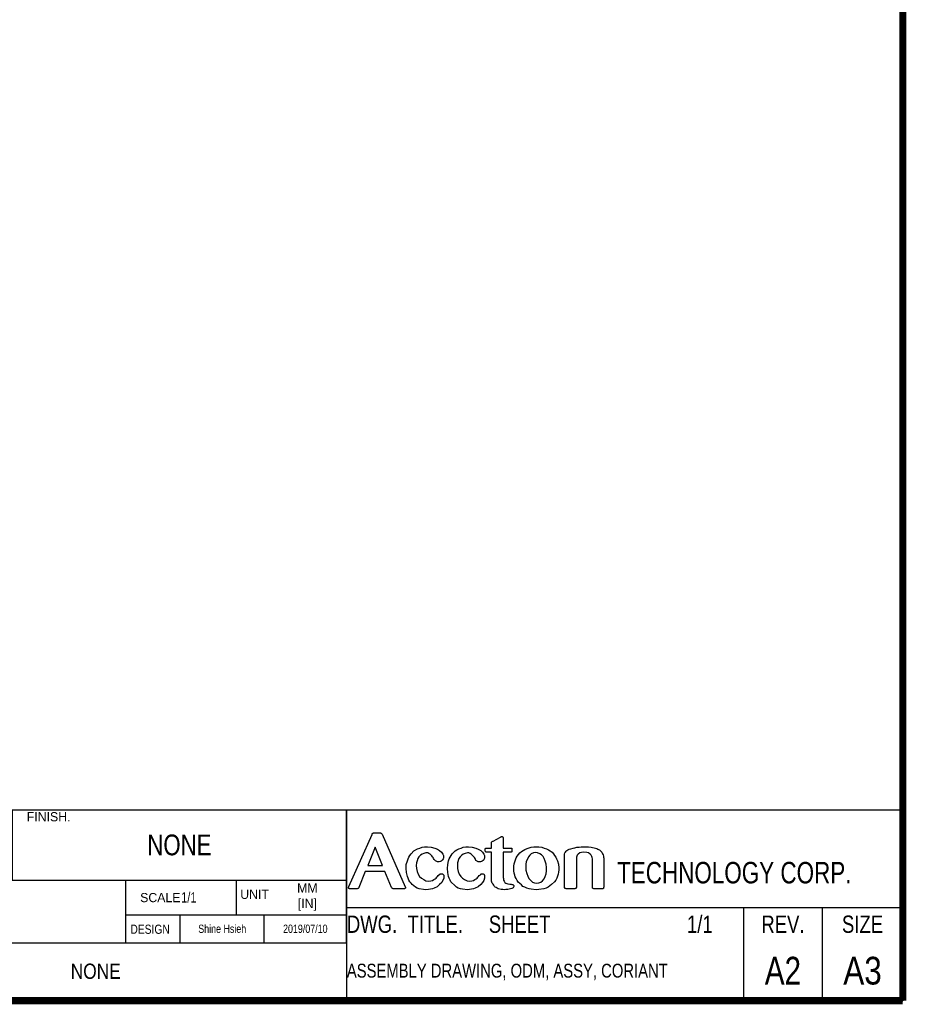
# Paper-space layout '005_EXP_CORICANT_PE_DRAWING_3_1' of a CAD drawing. Header units: millimetres. Extents: x 6 to 413, y 7 to 290.
# Tile 196 of 256: x 285 to 413, y 7 to 149. Entities that reach past the tile are written whole.
import ezdxf
from ezdxf.enums import TextEntityAlignment as Align

# ---------------------------------------------------------------- set-up
doc = ezdxf.new("R2010")
doc.units = ezdxf.units.MM
doc.header["$LTSCALE"] = 23.1
doc.layers.get('0').update_dxf_attribs({"linetype": 'CONTINUOUS'})
doc.layers.add('TABLE_BL0', color=7, linetype='CONTINUOUS')
doc.layers.add('TABLE_BL2', color=7, linetype='CONTINUOUS')
doc.styles.get("Standard").update_dxf_attribs({"font": 'txt', "width": 0.85})
doc.styles.add('TEXTSTYLE_2', font='txt')
doc.styles.add('TEXTSTYLE_3', font='txt', dxfattribs={"width": 0.782203})
doc.styles.add('TEXTSTYLE_4', font='txt', dxfattribs={"width": 0.836201})
doc.styles.add('TEXTSTYLE_5', font='txt', dxfattribs={"width": 0.8})

# ---------------------------------------------------------------- blocks, each defined once
blk = doc.blocks.new('TABLE_BL0', base_point=(299.82, 25.18))
at = {"layer": 'TABLE_BL0', "color": 7, "linetype": 'Continuous'}
for p, q in [((267.32, 15.57), (267.32, 34.79)), ((267.32, 34.79), (332.32, 34.79)), ((284.07, 24.63), (284.07, 34.79)), ((332.32, 15.57), (332.32, 34.79)), ((267.32, 24.63), (332.32, 24.63)), ((300.44, 15.57), (300.44, 24.63)), ((316.44, 19.63), (316.44, 24.63)), ((300.44, 19.63), (332.32, 19.63)), ((308.32, 15.57), (308.32, 19.63)), ((320.44, 15.57), (320.44, 19.63)), ((267.32, 15.57), (332.32, 15.57))]:
    blk.add_line(p, q, dxfattribs=at)
at = {"layer": 'TABLE_BL0', "color": 2, "linetype": 'Continuous', "style": 'TEXTSTYLE_5', "width": 0.8}
for s, height, p in [('NONE', 3, (308.19, 28.21)), ('Shine Hsieh', 1.2, (314.38, 17)), ('2019/07/10', 1.2, (326.38, 17))]:
    blk.add_text(s, height=height, dxfattribs=at).set_placement(p, align=Align.CENTER)
at = {"layer": 'TABLE_BL0', "color": 7, "linetype": 'Continuous', "style": 'TEXTSTYLE_5', "width": 0.8}
blk.add_text('     1/1', height=1.5, dxfattribs=at).set_placement((308.44, 21.38), align=Align.CENTER)
at = {"layer": 'TABLE_BL0', "color": 2, "linetype": 'Continuous', "style": 'TEXTSTYLE_5', "width": 0.8}
blk.add_text('123XXXXXXX', height=2, dxfattribs=at).set_placement((267.38, 19.1))
blk = doc.blocks.new('TABLE_BL2', base_point=(372.5, 21))
at = {"layer": 'TABLE_BL2', "color": 7, "linetype": 'Continuous'}
for p, q in [((332.32, 34.79), (412.69, 34.79)), ((332.32, 34.79), (332.32, 7.21)), ((412.69, 34.79), (412.69, 7.21)), ((332.32, 20.65), (412.69, 20.65)), ((389.69, 20.65), (389.69, 7.21)), ((401.07, 20.65), (401.07, 7.21)), ((332.32, 7.21), (412.69, 7.21))]:
    blk.add_line(p, q, dxfattribs=at)
at = {"layer": 'TABLE_BL2', "color": 7, "linetype": 'Continuous', "style": 'TEXTSTYLE_5', "width": 0.8}
blk.add_text('DWG.  TITLE.     SHEET', height=2.5, dxfattribs=at).set_placement((332.38, 17.01))
for s, p in [('1/1', (383.38, 17.01)), ('REV.', (395.38, 17.01)), ('SIZE', (406.88, 17.01))]:
    blk.add_text(s, height=2.5, dxfattribs=at).set_placement(p, align=Align.CENTER)
at = {"layer": 'TABLE_BL2', "color": 2, "linetype": 'Continuous', "style": 'TEXTSTYLE_5', "width": 0.8}
blk.add_text('A2', height=4, dxfattribs=at).set_placement((395.38, 9.55), align=Align.CENTER)
at = {"layer": 'TABLE_BL2', "color": 7, "linetype": 'Continuous', "width": 0.85}
blk.add_text('A3', height=4, dxfattribs=at).set_placement((406.88, 9.55), align=Align.CENTER)
at = {"layer": 'TABLE_BL2', "color": 2, "linetype": 'Continuous', "style": 'TEXTSTYLE_5', "width": 0.8}
blk.add_text('ASSEMBLY DRAWING, ODM, ASSY, CORIANT', height=2, dxfattribs=at).set_placement((332.38, 10.55))

psp = doc.layouts.new('005_EXP_CORICANT_PE_DRAWING_3_1')

# ---------------------------------------------------------------- linework, layer by layer
at = {"color": 7, "linetype": 'Continuous'}
for p, q in [((336.05, 31.33), (336.1, 31.33)), ((336.05, 31.23), (336.05, 31.33)), ((336.1, 31.38), (336.2, 31.38)), ((336.1, 31.33), (336.1, 31.38)), ((336.2, 31.38), (336.25, 31.44)), ((336.25, 31.44), (337.26, 31.44)), ((337.26, 31.44), (337.31, 31.38)), ((337.31, 31.38), (337.36, 31.38)), ((337.36, 31.38), (337.47, 31.28)), ((337.47, 31.28), (340.81, 23.67)), ((332.65, 23.72), (336.05, 31.23)), ((353.29, 30.12), (353.34, 30.17)), ((353.29, 29.25), (353.29, 30.12)), ((353.34, 30.17), (353.39, 30.22)), ((353.39, 30.22), (353.45, 30.27)), ((353.45, 30.27), (353.5, 30.27)), ((353.5, 30.27), (354.56, 30.83)), ((354.56, 30.83), (354.61, 30.88)), ((354.61, 30.88), (354.66, 30.88)), ((354.66, 30.88), (354.71, 30.93)), ((354.71, 30.93), (354.81, 30.93)), ((354.81, 30.93), (354.87, 30.88)), ((354.87, 30.88), (354.92, 30.88)), ((354.92, 30.88), (354.92, 30.83)), ((354.92, 30.83), (354.97, 30.78)), ((354.97, 30.78), (354.97, 29.25)), ((336.45, 29.36), (335.39, 26.72)), ((337.52, 26.72), (336.45, 29.36)), ((341.47, 28.19), (341.68, 28.44)), ((341.68, 28.44), (342.08, 28.85)), ((342.08, 28.85), (342.59, 29.15)), ((342.59, 29.15), (342.94, 29.25)), ((342.94, 29.25), (343.25, 29.36)), ((343.25, 29.36), (343.6, 29.41)), ((343.5, 28.49), (343.25, 28.39)), ((343.81, 28.54), (343.5, 28.49)), ((343.6, 29.41), (344.01, 29.41)), ((344.06, 28.54), (343.81, 28.54)), ((344.01, 29.41), (344.57, 29.36)), ((344.21, 28.49), (344.06, 28.54)), ((344.42, 28.39), (344.21, 28.49)), ((344.57, 29.36), (345.08, 29.25)), ((345.08, 29.25), (345.48, 29.1)), ((345.48, 29.1), (345.79, 28.9)), ((345.79, 28.9), (346.04, 28.65)), ((346.04, 28.65), (346.24, 28.39)), ((347.16, 27.68), (347.61, 28.44)), ((347.61, 28.44), (348.02, 28.85)), ((348.02, 28.85), (348.27, 29)), ((348.27, 29), (348.58, 29.15)), ((348.58, 29.15), (348.88, 29.25)), ((348.88, 29.25), (349.18, 29.36)), ((349.18, 29.36), (349.59, 29.41)), ((349.49, 28.49), (349.18, 28.39)), ((349.79, 28.54), (349.49, 28.49)), ((349.59, 29.41), (349.95, 29.41)), ((350, 28.54), (349.79, 28.54)), ((349.95, 29.41), (350.5, 29.36)), ((350.2, 28.49), (350, 28.54)), ((350.35, 28.39), (350.2, 28.49)), ((350.5, 29.36), (351.01, 29.25)), ((351.01, 29.25), (351.37, 29.1)), ((351.37, 29.1), (351.72, 28.9)), ((351.72, 28.9), (351.97, 28.65)), ((351.97, 28.65), (352.18, 28.39)), ((352.38, 29.15), (352.43, 29.15)), ((352.38, 28.85), (352.38, 29.15)), ((352.43, 28.75), (352.38, 28.85)), ((352.43, 29.25), (353.29, 29.25)), ((352.43, 29.15), (352.43, 29.25)), ((352.43, 28.7), (352.43, 28.75)), ((352.48, 28.7), (352.43, 28.7)), ((352.48, 28.65), (352.48, 28.7)), ((353.29, 28.65), (352.48, 28.65)), ((353.29, 24.49), (353.29, 28.65)), ((354.97, 29.25), (356.24, 29.25)), ((356.18, 28.65), (354.97, 28.65)), ((354.97, 28.65), (354.97, 24.99)), ((356.24, 28.7), (356.18, 28.7)), ((356.18, 28.7), (356.18, 28.65)), ((356.24, 29.25), (356.24, 28.7)), ((357.2, 28.34), (357.35, 28.54)), ((357.35, 28.54), (357.6, 28.75)), ((357.6, 28.75), (358.11, 29.05)), ((358.11, 29.05), (358.42, 29.2)), ((358.42, 29.2), (358.72, 29.3)), ((358.72, 29.3), (359.03, 29.36)), ((359.03, 28.44), (358.82, 28.24)), ((359.03, 29.36), (359.38, 29.41)), ((359.33, 28.54), (359.03, 28.44)), ((359.68, 28.59), (359.33, 28.54)), ((359.38, 29.41), (360.14, 29.41)), ((359.94, 28.54), (359.68, 28.59)), ((360.24, 28.44), (359.94, 28.54)), ((360.14, 29.41), (360.55, 29.36)), ((360.5, 28.29), (360.24, 28.44)), ((360.55, 29.36), (360.9, 29.25)), ((360.9, 29.25), (361.21, 29.15)), ((361.21, 29.15), (361.51, 29)), ((361.51, 29), (361.76, 28.85)), ((361.76, 28.85), (362.02, 28.65)), ((362.02, 28.65), (362.22, 28.44)), ((362.22, 28.44), (362.37, 28.19)), ((363.84, 28.39), (363.89, 28.54)), ((363.89, 28.54), (363.95, 28.65)), ((363.95, 28.65), (364.05, 28.8)), ((364.05, 28.8), (364.15, 28.9)), ((364.15, 28.9), (364.3, 29)), ((364.3, 29), (364.5, 29.1)), ((364.5, 29.1), (364.76, 29.15)), ((364.76, 29.15), (365.06, 29.25)), ((365.06, 29.25), (365.32, 29.3)), ((365.32, 29.3), (365.62, 29.36)), ((365.62, 29.36), (365.92, 29.36)), ((366.03, 28.54), (365.82, 28.39)), ((365.92, 29.36), (366.23, 29.41)), ((366.28, 28.59), (366.03, 28.54)), ((366.23, 29.41), (367.29, 29.41)), ((366.63, 28.65), (366.28, 28.59)), ((367.04, 28.59), (366.63, 28.65)), ((367.29, 28.54), (367.04, 28.59)), ((367.29, 29.41), (367.7, 29.36)), ((367.55, 28.39), (367.29, 28.54)), ((367.7, 29.36), (368.31, 29.25)), ((368.31, 29.25), (368.51, 29.2)), ((368.51, 29.2), (368.66, 29.1)), ((368.66, 29.1), (368.76, 29.05)), ((368.76, 29.05), (368.87, 29)), ((368.87, 29), (369.22, 28.65)), ((369.22, 28.65), (369.32, 28.44)), ((369.32, 28.44), (369.42, 28.29)), ((340.97, 26.87), (341.12, 27.43)), ((341.12, 27.43), (341.22, 27.68)), ((341.22, 27.68), (341.32, 27.94)), ((341.32, 27.94), (341.47, 28.19)), ((342.44, 27.12), (342.39, 26.72)), ((342.54, 27.43), (342.44, 27.12)), ((342.64, 27.73), (342.54, 27.43)), ((342.79, 27.99), (342.64, 27.73)), ((343, 28.24), (342.79, 27.99)), ((343.25, 28.39), (343, 28.24)), ((344.67, 28.14), (344.42, 28.39)), ((344.77, 27.99), (344.67, 28.14)), ((344.87, 27.88), (344.77, 27.99)), ((344.92, 27.73), (344.87, 27.88)), ((345.02, 27.58), (344.92, 27.73)), ((345.13, 27.48), (345.02, 27.58)), ((345.18, 27.43), (345.13, 27.48)), ((345.38, 27.33), (345.18, 27.43)), ((345.48, 27.28), (345.38, 27.33)), ((345.73, 27.28), (345.48, 27.28)), ((345.89, 27.33), (345.73, 27.28)), ((345.99, 27.38), (345.89, 27.33)), ((346.14, 27.48), (345.99, 27.38)), ((346.19, 27.53), (346.14, 27.48)), ((346.29, 27.68), (346.19, 27.53)), ((346.24, 28.39), (346.34, 28.19)), ((346.34, 27.78), (346.29, 27.68)), ((346.34, 28.19), (346.34, 27.78)), ((346.95, 26.87), (347.05, 27.43)), ((347.05, 27.43), (347.16, 27.68)), ((348.58, 27.73), (348.37, 27.12)), ((348.37, 27.12), (348.37, 26.31)), ((348.73, 27.99), (348.58, 27.73)), ((348.98, 28.24), (348.73, 27.99)), ((349.18, 28.39), (348.98, 28.24)), ((350.45, 28.29), (350.35, 28.39)), ((350.6, 28.14), (350.45, 28.29)), ((350.71, 27.99), (350.6, 28.14)), ((350.81, 27.88), (350.71, 27.99)), ((350.91, 27.73), (350.81, 27.88)), ((350.96, 27.58), (350.91, 27.73)), ((351.01, 27.48), (350.96, 27.58)), ((351.11, 27.43), (351.01, 27.48)), ((351.21, 27.38), (351.11, 27.43)), ((351.26, 27.33), (351.21, 27.38)), ((351.37, 27.28), (351.26, 27.33)), ((351.67, 27.28), (351.37, 27.28)), ((351.82, 27.33), (351.67, 27.28)), ((351.92, 27.38), (351.82, 27.33)), ((352.08, 27.48), (351.92, 27.38)), ((352.18, 27.53), (352.08, 27.48)), ((352.18, 28.39), (352.28, 28.19)), ((352.23, 27.68), (352.18, 27.53)), ((352.28, 27.78), (352.23, 27.68)), ((352.28, 28.19), (352.28, 27.78)), ((356.54, 26.97), (356.64, 27.28)), ((356.64, 27.28), (356.74, 27.53)), ((356.74, 27.53), (356.84, 27.83)), ((356.84, 27.83), (357, 28.09)), ((357, 28.09), (357.2, 28.34)), ((358.31, 27.28), (358.26, 26.92)), ((358.62, 27.99), (358.31, 27.28)), ((358.82, 28.24), (358.62, 27.99)), ((360.75, 28.04), (360.5, 28.29)), ((360.9, 27.73), (360.75, 28.04)), ((361.05, 27.38), (360.9, 27.73)), ((361.16, 26.92), (361.05, 27.38)), ((362.37, 28.19), (362.58, 27.94)), ((362.58, 27.94), (362.68, 27.68)), ((362.68, 27.68), (362.83, 27.43)), ((362.83, 27.43), (362.98, 26.92)), ((363.84, 23.52), (363.84, 28.39)), ((365.62, 28.09), (365.57, 27.94)), ((365.57, 27.94), (365.57, 23.57)), ((365.67, 28.24), (365.62, 28.09)), ((365.82, 28.39), (365.67, 28.24)), ((367.7, 28.24), (367.55, 28.39)), ((367.75, 28.04), (367.7, 28.24)), ((367.8, 27.88), (367.75, 28.04)), ((367.85, 27.68), (367.8, 27.88)), ((367.85, 23.47), (367.85, 27.68)), ((369.42, 28.29), (369.47, 28.09)), ((369.47, 28.09), (369.47, 27.94)), ((369.47, 27.94), (369.53, 27.78)), ((369.53, 27.78), (369.53, 23.62)), ((335.03, 25.86), (334.12, 23.57)), ((337.87, 25.86), (335.03, 25.86)), ((335.39, 26.72), (337.52, 26.72)), ((338.84, 23.57), (337.87, 25.86)), ((340.97, 26.31), (340.97, 26.87)), ((341.02, 25.7), (340.97, 26.31)), ((341.12, 25.15), (341.02, 25.7)), ((342.39, 26.72), (342.44, 26.31)), ((342.44, 26.31), (342.54, 25.86)), ((342.54, 25.86), (342.69, 25.5)), ((346.9, 26.31), (346.95, 26.87)), ((346.95, 25.7), (346.9, 26.31)), ((347.05, 25.15), (346.95, 25.7)), ((348.37, 26.31), (348.47, 25.86)), ((348.47, 25.86), (348.63, 25.5)), ((356.49, 26.62), (356.54, 26.97)), ((356.49, 25.96), (356.49, 26.62)), ((356.54, 25.65), (356.49, 25.96)), ((356.64, 25.35), (356.54, 25.65)), ((358.26, 26.92), (358.26, 26.06)), ((358.26, 26.06), (358.37, 25.6)), ((358.37, 25.6), (358.52, 25.2)), ((361.21, 26.46), (361.16, 26.92)), ((361.16, 25.55), (361.21, 25.96)), ((361.21, 25.96), (361.21, 26.46)), ((362.98, 25.75), (362.93, 25.5)), ((362.98, 26.92), (363.03, 26.41)), ((363.03, 26.11), (362.98, 25.75)), ((363.03, 26.41), (363.03, 26.11)), ((341.22, 24.89), (341.12, 25.15)), ((341.32, 24.64), (341.22, 24.89)), ((341.47, 24.38), (341.32, 24.64)), ((341.68, 24.18), (341.47, 24.38)), ((341.83, 23.98), (341.68, 24.18)), ((342.69, 25.5), (342.89, 25.15)), ((342.89, 25.15), (343.15, 24.89)), ((343.15, 24.89), (343.5, 24.69)), ((343.5, 24.69), (343.81, 24.54)), ((343.81, 24.54), (344.21, 24.49)), ((344.21, 24.49), (344.52, 24.54)), ((344.52, 24.54), (344.77, 24.59)), ((344.77, 24.59), (344.97, 24.69)), ((344.97, 24.69), (345.13, 24.79)), ((345.13, 24.79), (345.28, 24.89)), ((345.28, 24.89), (345.38, 25.04)), ((345.38, 25.04), (345.48, 25.15)), ((345.48, 25.15), (345.58, 25.3)), ((345.58, 25.3), (345.84, 25.55)), ((346.09, 24.28), (345.79, 23.98)), ((345.84, 25.55), (346.19, 25.55)), ((346.39, 24.89), (346.09, 24.28)), ((346.19, 25.55), (346.24, 25.5)), ((346.24, 25.5), (346.29, 25.45)), ((346.29, 25.45), (346.39, 25.35)), ((346.39, 25.35), (346.39, 24.89)), ((347.16, 24.89), (347.05, 25.15)), ((347.31, 24.64), (347.16, 24.89)), ((347.41, 24.38), (347.31, 24.64)), ((348.02, 23.78), (347.41, 24.38)), ((348.63, 25.5), (348.83, 25.15)), ((348.83, 25.15), (349.08, 24.89)), ((349.08, 24.89), (349.39, 24.69)), ((349.39, 24.69), (349.74, 24.54)), ((349.74, 24.54), (350.15, 24.49)), ((350.15, 24.49), (350.45, 24.54)), ((350.45, 24.54), (350.66, 24.59)), ((350.66, 24.59), (350.86, 24.69)), ((350.86, 24.69), (351.06, 24.79)), ((351.06, 24.79), (351.21, 24.89)), ((351.21, 24.89), (351.31, 25.04)), ((351.31, 25.04), (351.42, 25.15)), ((351.42, 25.15), (351.52, 25.3)), ((351.52, 25.3), (351.57, 25.35)), ((351.57, 25.35), (351.67, 25.4)), ((351.67, 25.4), (351.72, 25.45)), ((351.72, 25.5), (351.77, 25.55)), ((351.72, 25.45), (351.72, 25.5)), ((351.97, 24.28), (351.72, 23.98)), ((351.77, 25.55), (352.08, 25.55)), ((352.18, 24.59), (351.97, 24.28)), ((352.08, 25.55), (352.18, 25.5)), ((352.18, 25.5), (352.23, 25.45)), ((352.28, 24.89), (352.18, 24.59)), ((352.23, 25.45), (352.23, 25.4)), ((352.23, 25.4), (352.28, 25.35)), ((352.28, 25.35), (352.28, 24.89)), ((353.34, 24.33), (353.29, 24.49)), ((353.39, 24.18), (353.34, 24.33)), ((353.5, 24.03), (353.39, 24.18)), ((354.97, 24.99), (355.02, 24.84)), ((355.02, 24.84), (355.02, 24.64)), ((355.02, 24.64), (355.12, 24.49)), ((355.12, 24.49), (355.22, 24.28)), ((355.22, 24.28), (355.37, 24.18)), ((355.37, 24.18), (355.63, 24.08)), ((356.69, 25.09), (356.64, 25.35)), ((356.84, 24.84), (356.69, 25.09)), ((357, 24.59), (356.84, 24.84)), ((357.15, 24.33), (357, 24.59)), ((357.35, 24.13), (357.15, 24.33)), ((358.52, 25.2), (358.67, 24.84)), ((358.67, 24.84), (359.18, 24.33)), ((359.18, 24.33), (359.48, 24.23)), ((359.48, 24.23), (359.79, 24.18)), ((359.79, 24.18), (360.14, 24.23)), ((360.14, 24.23), (360.39, 24.33)), ((360.39, 24.33), (360.65, 24.54)), ((360.65, 24.54), (360.9, 24.79)), ((360.9, 24.79), (361.05, 25.15)), ((361.05, 25.15), (361.16, 25.55)), ((362.37, 24.38), (361.97, 23.98)), ((362.58, 24.64), (362.37, 24.38)), ((362.73, 24.89), (362.58, 24.64)), ((362.83, 25.2), (362.73, 24.89)), ((362.93, 25.5), (362.83, 25.2)), ((332.55, 23.52), (332.6, 23.52)), ((332.6, 23.47), (332.55, 23.52)), ((332.6, 23.62), (332.65, 23.67)), ((332.6, 23.52), (332.6, 23.62)), ((332.65, 23.42), (332.6, 23.47)), ((332.65, 23.67), (332.65, 23.72)), ((332.7, 23.42), (332.65, 23.42)), ((332.75, 23.37), (332.7, 23.42)), ((333.86, 23.37), (332.75, 23.37)), ((333.97, 23.42), (333.86, 23.37)), ((334.02, 23.42), (333.97, 23.42)), ((334.12, 23.52), (334.02, 23.42)), ((334.12, 23.57), (334.12, 23.52)), ((338.89, 23.52), (338.84, 23.57)), ((338.94, 23.47), (338.89, 23.52)), ((338.94, 23.42), (338.94, 23.47)), ((339.04, 23.42), (338.94, 23.42)), ((339.09, 23.37), (339.04, 23.42)), ((340.71, 23.37), (339.09, 23.37)), ((340.76, 23.42), (340.71, 23.37)), ((340.81, 23.42), (340.76, 23.42)), ((340.81, 23.67), (340.81, 23.62)), ((340.81, 23.62), (340.87, 23.62)), ((340.87, 23.47), (340.81, 23.47)), ((340.81, 23.47), (340.81, 23.42)), ((340.87, 23.62), (340.87, 23.47)), ((342.08, 23.78), (341.83, 23.98)), ((342.29, 23.62), (342.08, 23.78)), ((342.54, 23.47), (342.29, 23.62)), ((342.84, 23.37), (342.54, 23.47)), ((343.45, 23.27), (342.84, 23.37)), ((343.81, 23.22), (343.45, 23.27)), ((344.16, 23.27), (343.81, 23.22)), ((344.77, 23.37), (344.16, 23.27)), ((345.02, 23.47), (344.77, 23.37)), ((345.43, 23.67), (345.02, 23.47)), ((345.79, 23.98), (345.43, 23.67)), ((348.22, 23.62), (348.02, 23.78)), ((348.47, 23.47), (348.22, 23.62)), ((348.78, 23.37), (348.47, 23.47)), ((349.08, 23.32), (348.78, 23.37)), ((349.79, 23.22), (349.08, 23.32)), ((350.4, 23.32), (349.79, 23.22)), ((350.66, 23.37), (350.4, 23.32)), ((350.91, 23.47), (350.66, 23.37)), ((351.37, 23.67), (350.91, 23.47)), ((351.72, 23.98), (351.37, 23.67)), ((353.6, 23.88), (353.5, 24.03)), ((353.7, 23.72), (353.6, 23.88)), ((353.8, 23.62), (353.7, 23.72)), ((353.95, 23.57), (353.8, 23.62)), ((354.26, 23.37), (353.95, 23.57)), ((354.66, 23.27), (354.26, 23.37)), ((354.92, 23.27), (354.66, 23.27)), ((355.17, 23.22), (354.92, 23.27)), ((355.37, 23.27), (355.17, 23.22)), ((355.63, 23.27), (355.37, 23.27)), ((355.63, 24.08), (355.93, 24.03)), ((355.83, 23.32), (355.63, 23.27)), ((356.03, 23.37), (355.83, 23.32)), ((355.93, 24.03), (356.13, 24.03)), ((356.24, 23.42), (356.03, 23.37)), ((356.13, 24.03), (356.24, 23.98)), ((356.24, 23.98), (356.34, 23.98)), ((356.39, 23.52), (356.24, 23.42)), ((356.34, 23.98), (356.39, 23.93)), ((356.39, 23.93), (356.44, 23.88)), ((356.44, 23.62), (356.39, 23.52)), ((356.44, 23.88), (356.49, 23.83)), ((356.49, 23.72), (356.44, 23.62)), ((356.49, 23.83), (356.49, 23.72)), ((357.6, 23.93), (357.35, 24.13)), ((357.81, 23.72), (357.6, 23.93)), ((358.11, 23.62), (357.81, 23.72)), ((358.37, 23.47), (358.11, 23.62)), ((358.72, 23.37), (358.37, 23.47)), ((359.03, 23.32), (358.72, 23.37)), ((359.74, 23.22), (359.03, 23.32)), ((360.14, 23.27), (359.74, 23.22)), ((360.85, 23.37), (360.14, 23.27)), ((361.16, 23.47), (360.85, 23.37)), ((361.46, 23.62), (361.16, 23.47)), ((361.71, 23.78), (361.46, 23.62)), ((361.97, 23.98), (361.71, 23.78)), ((363.89, 23.47), (363.84, 23.52)), ((363.89, 23.42), (363.89, 23.47)), ((364, 23.42), (363.89, 23.42)), ((364.05, 23.37), (364, 23.42)), ((365.32, 23.37), (364.05, 23.37)), ((365.37, 23.42), (365.32, 23.37)), ((365.47, 23.42), (365.37, 23.42)), ((365.52, 23.47), (365.47, 23.42)), ((365.57, 23.57), (365.52, 23.52)), ((365.52, 23.52), (365.52, 23.47)), ((367.9, 23.47), (367.85, 23.47)), ((367.9, 23.42), (367.9, 23.47)), ((367.95, 23.42), (367.9, 23.42)), ((368.05, 23.37), (367.95, 23.42)), ((369.37, 23.37), (368.05, 23.37)), ((369.42, 23.42), (369.37, 23.37)), ((369.47, 23.42), (369.42, 23.42)), ((369.53, 23.62), (369.47, 23.57)), ((369.47, 23.57), (369.47, 23.42))]:
    psp.add_line(p, q, dxfattribs=at)
at = {"color": 7, "linetype": 'Continuous', "const_width": 1.03}
for points in [[(412.69, 7.21), (412.69, 289.21)], [(6.69, 7.21), (412.69, 7.21)]]:
    psp.add_lwpolyline(points, dxfattribs=at)

# ---------------------------------------------------------------- block references
at = {"layer": 'TABLE_BL0'}
psp.add_blockref('TABLE_BL0', (299.82, 25.18), dxfattribs=at)
at = {"layer": 'TABLE_BL2'}
psp.add_blockref('TABLE_BL2', (372.5, 21), dxfattribs=at)

# ---------------------------------------------------------------- texts
at = {"color": 7, "linetype": 'Continuous', "style": 'TEXTSTYLE_2'}
for s, p in [('FINISH.', (289.3, 33.11)), ('MM', (326.68, 22.82)), ('[IN]', (326.68, 20.6))]:
    psp.add_text(s, height=1.328, dxfattribs=at).set_placement(p, align=Align.CENTER)
at = {"color": 7, "linetype": 'Continuous'}
for s, height, style, width, p in [('TECHNOLOGY CORP.', 3.0994, 'TEXTSTYLE_3', 0.782203, (371.42, 24.15)), ('DESIGN', 1.328, 'TEXTSTYLE_4', 0.836201, (301.11, 16.87))]:
    psp.add_text(s, height=height, dxfattribs=dict(at, style=style, width=width)).set_placement(p)
at = {"color": 7, "linetype": 'Continuous', "style": 'TEXTSTYLE_2'}
for s, p in [('SCALE', (302.52, 21.44)), ('UNIT', (316.98, 21.91))]:
    psp.add_text(s, height=1.328, dxfattribs=at).set_placement(p)
at = {"color": 2, "linetype": 'Continuous', "width": 0.85}
psp.add_text('NONE', height=2.2, dxfattribs=at).set_placement((292.49, 10.37))

doc.saveas('drawing.dxf')
